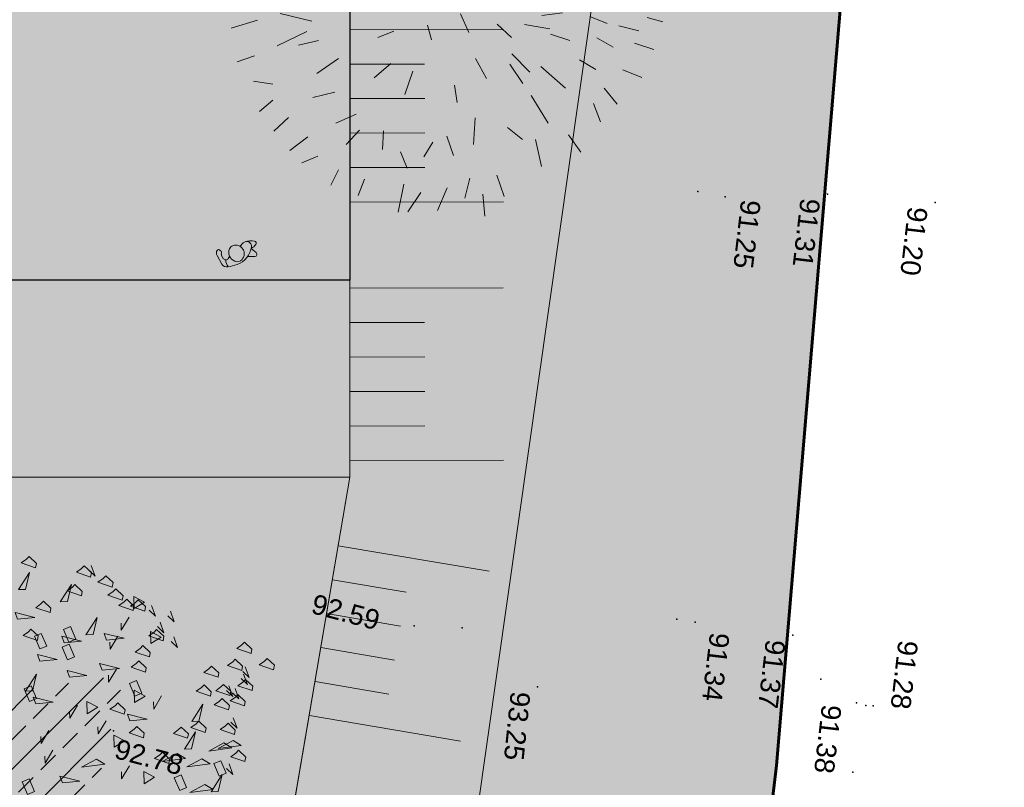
# Model space of a CAD drawing. Header units: centimetres. Extents: x 100159 to 224542, y -77011 to -2159.
# Tile 36 of 149: x 207336 to 208835, y -20113 to -18945. Entities that reach past the tile are written whole.
import ezdxf
from ezdxf.enums import TextEntityAlignment as Align
from ezdxf.xclip import XClip

# ---------------------------------------------------------------- set-up
doc = ezdxf.new("R2010")
doc.units = ezdxf.units.CM
doc.header["$XCLIPFRAME"] = 2
doc.layers.get('0').update_dxf_attribs({"lineweight": 5})
for name, color, linetype in [('03', 1, 'Continuous'), ('04-Pts-T', 7, 'Continuous'), ('04-Pts-T-Alt', 190, 'Continuous'), ('A-Mar-P-TR-bassin de rétention', 161, 'Continuous'), ('A-Mar-P-TR-esv-pelouse', 60, 'Continuous'), ('A-Mar-P-TR-Revêtement béton désac', 8, 'Continuous'), ('A-Mar-P-TX-légende', 7, 'Continuous'), ('DDL-PLAN MASSE PAYSAGE', 7, 'Continuous')]:
    doc.layers.add(name, color=color, linetype=linetype)
for name, color, linetype, lineweight in [('13', 251, 'Continuous', 9), ('21', 8, 'Continuous', 9), ('22', 250, 'Continuous', 60), ('28', 8, 'Continuous', 13), ('48', 8, 'Continuous', 13)]:
    doc.layers.add(name, color=color, linetype=linetype, lineweight=lineweight)
for name, color, linetype, lineweight, true_color in [('24', 7, 'Continuous', 15, 0x99ad58), ('A-Mar-P-TR-esv-massifs', 7, 'Continuous', 5, 0x99ad58), ('DDL- PAYSAGE HACHURES', 7, 'Continuous', 15, 0x99ad58)]:
    doc.layers.add(name, color=color, linetype=linetype, lineweight=lineweight, true_color=true_color)
doc.styles.get("Standard").update_dxf_attribs({"font": 'arial.ttf'})

# ---------------------------------------------------------------- blocks, each defined once
blk = doc.blocks.new('A$C146C1691')
for p, q in [((20.8, 28.7), (11.1, 33.4)), ((10.8, 20), (6.7, 29.1)), ((45.5, 16.6), (48.9, 18.6)), ((55.9, 9.8), (55.5, 15.1)), ((62.2, 7), (61.3, 22)), ((24.7, 9.7), (18, 7.2)), ((54, 6.2), (55.4, 8))]:
    blk.add_line(p, q)
for centre, radius, start, end in [((9.7, 30.4), 3.29, 63.8988, 204.4247), ((36.9, 0.1), 32.8, 83.8075, 147.0958), ((31.6, -49), 82.2, 73.4031, 83.8075), ((3.2, 14.9), 3.22, 119.0732, 231.1184), ((10.5, 1.7), 18.3, 89.0903, 119.0732), ((15.4, 14), 7.25, 147.0958, 290.5492), ((35.5, 17), 13.1, 112.746, 261.956), ((34.3, 19.8), 10.1, 41.7971, 112.746), ((31.1, 16.9), 14.4, 311.7514, 41.7971), ((51.1, 14.7), 4.42, 4.5143, 119.7562), ((38.4, 26.4), 16.5, 332.0521, 12.112), ((52.6, 21.4), 8.72, 3.5076, 73.4031), ((17.5, 32.7), 26.1, 231.1184, 263.572), ((34.9, 12.7), 8.72, 261.956, 311.7514), ((55.9, 4.8), 2.41, 142.7892, 208.134), ((49.3, 1.2), 5.1, 9.2551, 28.134), ((57.1, 2.5), 2.77, 189.2551, 299.5813), ((53.3, 9.6), 2.57, 322.7892, 4.5143), ((54.8, 6.6), 7.45, 299.5813, 3.5076)]:
    blk.add_arc(centre, radius, start, end)
blk = doc.blocks.new('17.07 CADASTRE')
at = {"layer": '22', "color": 0, "linetype": 'Continuous'}
blk.add_lwpolyline([(115.889, 127.889), (123.644, 128.583), (129.895, 126.5), (134.294, 125.69), (147.721, 126.5), (159.297, 128.468), (162.538, 128.583), (210.691, 143.053), (219.72, 146.757), (228.401, 151.387), (238.935, 158.795), (246.806, 164.699), (257.34, 172.917), (257.803, 173.149), (261.623, 178.589), (262.665, 181.599), (263.243, 185.418), (263.128, 187.039), (261.391, 198.036), (253.057, 242.254), (244.26, 270.845), (234.884, 302.908)], dxfattribs=at)
blk = doc.blocks.new('*U27')
at = {"layer": '21'}
for points in [[(0, 0), (-0.3, 233.4)], [(262.3, 0.4), (261.9, 233.8)], [(52.5, 0.1), (52.3, 114)], [(104.9, 0.2), (104.7, 114.1)], [(157.4, 0.2), (157.2, 114.1)], [(209.8, 0.3), (209.7, 114.2)]]:
    blk.add_lwpolyline(points, dxfattribs=at)
blk = doc.blocks.new('*U28')
at = {"layer": '03', "color": 0, "linetype": 'ByBlock', "lineweight": -2}
for p, rotation in [((207838.7, -18959.7), 270.0000003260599), ((207838.7, -19353.1), 270.0000003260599), ((207821, -19745), 260.3205204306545)]:
    blk.add_blockref('*U27', p, dxfattribs=dict(at, rotation=rotation))
blk = doc.blocks.new('04-Pts-T')
at = {"color": 0}
blk.add_point((0, 0), dxfattribs=at)
at = {"layer": '04-Pts-T-Alt'}
blk.add_attdef('ALT', text='', height=0.15, dxfattribs=at).set_placement((0.1, -0.1), align=Align.TOP_LEFT)
blk = doc.blocks.new('Z$W@#1095')
for points in [[(7.654, 4.891), (7.677, 4.712), (7.728, 4.727), (7.764, 4.841), (7.721, 4.854)], [(7.091, 4.695), (7.033, 4.633), (7.142, 4.458)], [(7.355, 4.781), (7.394, 4.707), (7.596, 4.753)], [(6.89, 4.49), (6.912, 4.311), (6.964, 4.326), (6.999, 4.44), (6.956, 4.453)], [(7.252, 4.501), (7.275, 4.323), (7.326, 4.338), (7.362, 4.452), (7.319, 4.465)], [(6.833, 4.24), (6.94, 4.365), (7.007, 4.307), (6.901, 4.182)], [(6.76, 4.236), (6.703, 4.175), (6.812, 3.999)], [(7.445, 4.27), (7.484, 4.195), (7.686, 4.242)], [(7.596, 4.254), (7.619, 4.075), (7.67, 4.09), (7.706, 4.204), (7.663, 4.218)], [(7.846, 4.254), (7.868, 4.076), (7.92, 4.091), (7.955, 4.204), (7.913, 4.218)], [(6.219, 4.073), (6.326, 4.197), (6.394, 4.139), (6.287, 4.015)], [(6.307, 4.172), (6.346, 4.098), (6.548, 4.144)], [(6.283, 4.057), (6.226, 3.996), (6.335, 3.82)], [(6.864, 3.888), (6.97, 4.012), (7.038, 3.954), (6.932, 3.83)], [(7.084, 4.073), (7.026, 4.012), (7.136, 3.836)], [(7.06, 3.967), (7.166, 4.091), (7.234, 4.033), (7.128, 3.909)], [(7.852, 3.972), (7.874, 3.793), (7.926, 3.808), (7.961, 3.922), (7.918, 3.935)], [(6.745, 3.836), (6.687, 3.774), (6.797, 3.599)], [(7.228, 3.823), (7.267, 3.748), (7.469, 3.795)], [(7.766, 3.796), (7.788, 3.617), (7.84, 3.632), (7.875, 3.746), (7.832, 3.759)], [(5.216, 3.606), (5.322, 3.73), (5.39, 3.672), (5.284, 3.548)], [(7.338, 3.635), (7.28, 3.574), (7.39, 3.398)], [(6.991, 3.525), (6.934, 3.463), (7.043, 3.288)], [(7.712, 3.625), (7.735, 3.447), (7.786, 3.462), (7.822, 3.575), (7.779, 3.589)], [(6.515, 3.315), (6.521, 3.461), (6.392, 3.393)], [(7.882, 3.369), (7.888, 3.515), (7.759, 3.447)], [(7.767, 3.499), (7.789, 3.32), (7.841, 3.336), (7.876, 3.449), (7.833, 3.463)], [(5.581, 3.356), (5.524, 3.295), (5.633, 3.119)], [(5.946, 2.941), (5.956, 3.055), (5.791, 3.172)], [(6.558, 3.174), (6.58, 2.995), (6.632, 3.011), (6.667, 3.124), (6.624, 3.138)], [(7.118, 3.171), (7.141, 2.992), (7.192, 3.007), (7.228, 3.121), (7.185, 3.134)], [(7.301, 3.207), (7.324, 3.029), (7.375, 3.044), (7.411, 3.158), (7.368, 3.171)], [(6.83, 2.978), (6.936, 3.103), (7.004, 3.044), (6.898, 2.92)], [(7.598, 3.006), (7.603, 3.152), (7.474, 3.084)], [(7.548, 3.146), (7.57, 2.968), (7.622, 2.983), (7.657, 3.097), (7.614, 3.11)], [(6.298, 2.85), (6.304, 2.996), (6.175, 2.928)], [(6.597, 2.961), (6.54, 2.9), (6.649, 2.724)], [(6.884, 2.869), (6.89, 3.015), (6.761, 2.947)], [(6.409, 2.846), (6.431, 2.667), (6.483, 2.683), (6.518, 2.796), (6.475, 2.81)], [(6.067, 2.341), (6.072, 2.487), (5.943, 2.419)], [(6.266, 2.438), (6.288, 2.26), (6.34, 2.275), (6.375, 2.389), (6.333, 2.402)], [(6.635, 2.37), (6.657, 2.192), (6.709, 2.207), (6.744, 2.32), (6.702, 2.334)], [(7.205, 2.348), (7.228, 2.17), (7.279, 2.185), (7.315, 2.299), (7.272, 2.312)], [(7.445, 2.367), (7.468, 2.189), (7.519, 2.204), (7.555, 2.317), (7.512, 2.331)], [(6.43, 2.11), (6.44, 2.224), (6.274, 2.341)], [(6.859, 2.238), (6.898, 2.163), (7.1, 2.21)], [(6.058, 2.002), (6.164, 2.127), (6.232, 2.069), (6.126, 1.944)], [(6.526, 2.17), (6.565, 2.096), (6.767, 2.142)], [(6.789, 2.213), (6.811, 2.034), (6.863, 2.05), (6.898, 2.163), (6.855, 2.177)], [(7.313, 2.143), (7.335, 1.965), (7.387, 1.98), (7.422, 2.093), (7.38, 2.107)], [(7.643, 2.15), (7.665, 1.971), (7.717, 1.986), (7.752, 2.1), (7.709, 2.113)], [(7.874, 2.14), (7.896, 1.961), (7.948, 1.977), (7.983, 2.09), (7.94, 2.104)], [(6.504, 1.818), (6.514, 1.933), (6.349, 2.05)], [(7.154, 2.084), (7.176, 1.905), (7.228, 1.92), (7.263, 2.034), (7.221, 2.047)], [(6.245, 1.651), (6.256, 1.766), (6.09, 1.883)], [(6.787, 1.668), (6.798, 1.783), (6.632, 1.9)], [(6.922, 1.891), (6.945, 1.712), (6.996, 1.727), (7.032, 1.841), (6.989, 1.854)], [(7.28, 1.935), (7.302, 1.757), (7.353, 1.772), (7.389, 1.886), (7.346, 1.899)], [(7.482, 1.935), (7.505, 1.756), (7.556, 1.771), (7.591, 1.885), (7.549, 1.898)], [(6.418, 1.656), (6.524, 1.78), (6.592, 1.722), (6.486, 1.598)], [(6.864, 1.583), (6.874, 1.697), (6.708, 1.814)], [(7.819, 1.814), (7.841, 1.635), (7.893, 1.651), (7.928, 1.764), (7.886, 1.778)], [(6.211, 1.66), (6.25, 1.585), (6.452, 1.632)], [(6.687, 1.636), (6.71, 1.458), (6.761, 1.473), (6.796, 1.587), (6.754, 1.6)]]:
    blk.add_lwpolyline(points, close=True)
for points in [[(7.995, 4.13), (7.902, 4.034), (7.933, 4.133)], [(5.904, 3.769), (5.83, 3.73), (6.011, 3.715)], [(5.714, 3.622), (5.64, 3.583), (5.821, 3.568)], [(6.325, 3.596), (6.251, 3.557), (6.432, 3.542)], [(7.273, 3.528), (7.199, 3.489), (7.38, 3.474)], [(7.535, 3.508), (7.461, 3.469), (7.642, 3.454)], [(6.915, 3.371), (6.841, 3.332), (7.022, 3.317)], [(6.308, 3.21), (6.234, 3.171), (6.415, 3.156)], [(7.884, 3.275), (7.792, 3.179), (7.823, 3.279)], [(7.751, 3.098), (7.659, 3.002), (7.69, 3.102)], [(7.922, 3.045), (7.829, 2.949), (7.86, 3.049)], [(7.666, 2.875), (7.574, 2.779), (7.605, 2.879)], [(5.95, 2.723), (5.876, 2.685), (6.057, 2.669)], [(6.865, 2.748), (6.791, 2.709), (6.972, 2.694)], [(7.433, 2.028), (7.341, 1.932), (7.372, 2.031)], [(7.439, 1.948), (7.347, 1.852), (7.378, 1.951)], [(7.638, 1.933), (7.545, 1.837), (7.576, 1.936)], [(7.722, 1.953), (7.63, 1.857), (7.661, 1.957)], [(7.117, 1.814), (7.025, 1.718), (7.056, 1.818)], [(6.603, 1.616), (6.51, 1.52), (6.541, 1.619)]]:
    blk.add_lwpolyline(points)
blk = doc.blocks.new('arb2')
for p, q in [((71.303, 213.0407), (71.3234, 213.2547)), ((70.9768, 213.0611), (70.9055, 213.2037)), ((71.0889, 213.0916), (71.1603, 213.2343)), ((71.4559, 213.0509), (71.4559, 213.2139)), ((71.5578, 213.0611), (71.6189, 213.1833)), ((70.6201, 212.9592), (70.5793, 213.163)), ((70.7526, 213.0407), (70.6813, 213.1732)), ((71.1909, 212.9694), (71.1705, 213.1324)), ((70.508, 212.8777), (70.4774, 213.0713)), ((71.7005, 212.9796), (71.8228, 213.1018)), ((71.8431, 212.9388), (71.8737, 213.0916)), ((71.4253, 212.786), (71.3947, 213.0101)), ((71.8941, 212.8879), (71.9654, 213.0305)), ((70.4367, 212.8064), (70.3042, 212.949)), ((71.6597, 212.7452), (71.7922, 212.9082)), ((72.0368, 212.7554), (72.1387, 212.8981)), ((70.2022, 212.7147), (70.1105, 212.8064)), ((70.9055, 212.6433), (70.7628, 212.7962)), ((71.0991, 212.6943), (71.0686, 212.8165)), ((71.3132, 212.6331), (71.303, 212.8064)), ((70.7322, 212.6128), (70.6507, 212.7452)), ((72.1693, 212.623), (72.312, 212.7248)), ((70.0799, 212.5109), (70.0392, 212.6433)), ((70.5997, 212.4599), (70.5488, 212.6841)), ((71.5476, 212.4803), (71.6189, 212.623)), ((70.5182, 212.4599), (70.3347, 212.6026)), ((72.3222, 212.5313), (72.4037, 212.6128)), ((69.978, 212.4599), (69.8659, 212.5109)), ((72.0368, 212.3784), (72.1285, 212.5007)), ((70.4978, 212.358), (70.4061, 212.4701)), ((71.2214, 212.3071), (71.2214, 212.4396)), ((71.731, 212.358), (71.8941, 212.4701)), ((69.9169, 212.3071), (69.7844, 212.358)), ((72.1897, 212.195), (72.2712, 212.3784)), ((72.3324, 212.2969), (72.4547, 212.409)), ((72.4649, 212.246), (72.577, 212.3988)), ((70.9055, 212.2052), (70.7628, 212.3275)), ((71.8126, 212.1441), (71.9553, 212.2969)), ((70.2226, 212.0931), (70.1207, 212.2154)), ((70.4468, 212.1746), (70.2838, 212.2663)), ((71.4049, 212.2358), (71.3743, 212.1339)), ((72.4445, 212.1746), (72.6279, 212.2358)), ((69.8557, 212.1237), (69.713, 212.195)), ((71.466, 212.0014), (71.5883, 212.1339)), ((72.4445, 212.0524), (72.6279, 212.1441)), ((69.764, 212.0014), (69.6723, 212.0829)), ((72.0164, 212.1135), (71.8839, 212.0524)), ((72.261, 212.0524), (72.4343, 212.1237)), ((70.1513, 211.8894), (70.029, 211.9912)), ((70.7934, 211.9097), (70.7016, 211.9912)), ((71.1603, 211.8282), (71.0686, 211.9505)), ((71.4864, 211.8894), (71.6087, 211.9505)), ((72.2712, 211.9403), (72.4649, 211.9607)), ((72.526, 211.9403), (72.7095, 211.8995)), ((70.0595, 211.818), (69.9271, 211.8588)), ((70.5793, 211.8282), (70.4367, 211.8894)), ((71.8431, 211.8588), (71.9756, 211.9199)), ((69.7436, 211.8282), (69.6213, 211.8282)), ((71.6291, 211.7977), (71.4253, 211.8078)), ((72.5464, 211.7569), (72.74, 211.818)), ((70.8545, 211.6448), (70.9361, 211.7161)), ((72.0164, 211.7569), (71.7514, 211.7773)), ((72.1693, 211.6958), (72.2916, 211.7263)), ((70.1309, 211.6652), (70.0086, 211.6143)), ((70.5997, 211.6652), (70.4265, 211.6448)), ((71.2112, 211.6652), (71.2928, 211.5633)), ((72.5872, 211.6958), (72.74, 211.655)), ((69.764, 211.6346), (69.6417, 211.6244)), ((71.6189, 211.6346), (71.7514, 211.6346)), ((72.4547, 211.5735), (72.3426, 211.6041)), ((71.1093, 211.5429), (71.0176, 211.4309)), ((71.517, 211.492), (71.3845, 211.5735)), ((71.5883, 211.5226), (71.7412, 211.441)), ((72.0368, 211.5735), (72.2406, 211.5429)), ((72.5566, 211.5022), (72.7095, 211.5429)), ((70.0494, 211.492), (69.9678, 211.4003)), ((71.9145, 211.4309), (72.1285, 211.4614)), ((69.8557, 211.3697), (69.6621, 211.3188)), ((72.1285, 211.3697), (72.2916, 211.329)), ((72.4547, 211.4003), (72.6075, 211.3188)), ((70.2124, 211.3188), (70.0901, 211.329)), ((70.6405, 211.3595), (70.5386, 211.2882)), ((70.8749, 211.3086), (70.7832, 211.1761)), ((71.466, 211.3188), (71.5374, 211.1965)), ((71.8737, 211.2474), (71.782, 211.329)), ((71.996, 211.3188), (72.2101, 211.2169)), ((69.8557, 211.2373), (69.6926, 211.2576)), ((70.294, 211.2474), (70.192, 211.1456)), ((71.1603, 211.278), (71.1195, 211.1456)), ((71.4253, 211.0946), (71.3132, 211.278)), ((71.6801, 211.2678), (71.8431, 211.1659)), ((72.4852, 211.2576), (72.6381, 211.2474)), ((70.4978, 211.1252), (70.3245, 211.0539)), ((70.9564, 210.9214), (71.0176, 211.0946)), ((71.2928, 210.9316), (71.2418, 211.1048)), ((71.6495, 210.9825), (71.6393, 211.1456)), ((72.2916, 211.0946), (72.1693, 211.1252)), ((72.4241, 211.0946), (72.5668, 211.0233)), ((69.9678, 211.0844), (69.7946, 211.0742)), ((70.9463, 211.0742), (70.8647, 210.9316)), ((71.3539, 211.0233), (71.4355, 210.901)), ((71.7616, 211.064), (71.8737, 210.952)), ((72.1081, 211.0844), (72.2712, 210.9723)), ((70.1003, 210.9723), (69.9576, 210.9418)), ((72.0164, 210.9723), (72.1183, 210.8399)), ((72.2508, 210.8399), (72.1693, 210.9927)), ((70.5386, 210.8908), (70.508, 210.7584)), ((71.2622, 210.9112), (71.2826, 210.7686)), ((71.5782, 210.9214), (71.6699, 210.738)), ((72.3629, 210.9418), (72.4954, 210.8705)), ((70.0392, 210.8399), (69.9067, 210.7584)), ((70.8138, 210.8399), (70.6915, 210.6463)), ((71.0278, 210.8705), (70.9666, 210.6463)), ((72.2814, 210.8297), (72.3935, 210.7278)), ((70.2022, 210.8093), (70.0901, 210.6972)), ((71.7107, 210.7482), (71.782, 210.6259)), ((70.5488, 210.6769), (70.3959, 210.5546)), ((71.4966, 210.7176), (71.5068, 210.5852)), ((71.9043, 210.738), (72.0266, 210.6565)), ((72.1897, 210.7074), (72.3018, 210.6361)), ((71.1909, 210.6463), (71.1807, 210.5138)), ((71.3743, 210.4731), (71.3845, 210.6055)), ((72.1285, 210.6565), (72.1693, 210.5037)), ((71.996, 210.5954), (72.1183, 210.4731)), ((70.6813, 210.4833), (70.6099, 210.3508)), ((71.5578, 210.361), (71.5272, 210.5037)), ((71.7718, 210.4018), (71.7005, 210.5138)), ((71.8431, 210.5037), (71.9145, 210.3814)), ((70.9564, 210.4221), (70.8647, 210.3203)), ((71.0889, 210.4018), (71.0278, 210.2693)), ((71.2622, 210.3406), (71.2724, 210.198)), ((71.466, 210.3508), (71.4864, 210.2082)), ((71.6699, 210.3508), (71.6903, 210.2387))]:
    blk.add_line(p, q)
blk = doc.blocks.new('Z$W@#32203')
at = {"xscale": 1.845706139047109, "yscale": 1.845706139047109, "zscale": 1.845706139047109}
blk.add_blockref('arb2', (-128.5, -387.964), dxfattribs=at)

msp = doc.modelspace()

# ---------------------------------------------------------------- hatches: boundary and pattern name
at = {"layer": '24', "true_color": 0x898989}
h = msp.add_hatch(dxfattribs=at)
h.set_pattern_fill('AR-SAND', color=252, angle=179.9995)
h.set_pattern_definition([(217.499484, (0.38, 29043.17), (1.59959, -48.941337), [0, -38.607999, 0, -43.179999, 0, -41.274999]), (187.499484, (0.38, 29043.17), (-44.952973, -71.682103), [0, -20.827999, 0, -34.797999, 0, -13.3349996]), (147.499483, (31.622, 29043.17), (-79.099236, -0.143005), [0, -12.6999996, 0, -45.7199986, 0, -59.689998]), (137.499483, (31.62, 29043.17), (-76.355844, -22.292243), [0, -6.35, 0, -29.971999, 0, -34.289999])])
edge = h.paths.add_edge_path()
edge.add_line((208786, -11169.3), (208776.8, -11086.3))
edge.add_line((208776.8, -11086.3), (208764.2, -10988.2))
edge.add_line((208764.2, -10988.2), (208749.9, -10890.9))
edge.add_line((208749.9, -10890.9), (208733.5, -10794.8))
edge.add_line((208733.5, -10794.8), (208714.7, -10700.1))
edge.add_line((208714.7, -10700.1), (208693.2, -10607.3))
edge.add_line((208693.2, -10607.3), (208668.8, -10516.8))
edge.add_line((208668.8, -10516.8), (208641.1, -10429.4))
edge.add_line((208641.1, -10429.4), (208609.9, -10345.9))
edge.add_line((208609.9, -10345.9), (208575.3, -10267.4))
edge.add_line((208575.3, -10267.4), (208537.4, -10195.1))
edge.add_line((208537.4, -10195.1), (208496.7, -10130.6))
edge.add_line((208496.7, -10130.6), (208454.5, -10075.4))
edge.add_line((208454.5, -10075.4), (208409.4, -10027.4))
edge.add_line((208409.4, -10027.4), (208358.6, -9983.4))
edge.add_line((208358.6, -9983.4), (208302.4, -9943.8))
edge.add_line((208302.4, -9943.8), (208241.2, -9909.1))
edge.add_line((208241.2, -9909.1), (208227.2, -9902.8))
edge.add_arc((207978.7, -10663.3), 800, 71.9019, 73.4606)
edge.add_line((208206.4, -9896.4), (208304.6, -12834.2))
edge.add_line((208304.6, -12834.2), (208300.4, -14543.9))
edge.add_line((208300.4, -14543.9), (208277.5, -16677.7))
edge.add_line((208277.5, -16677.7), (208228.3, -17152.2))
edge.add_line((208228.3, -17152.2), (208281.6, -18398.8))
edge.add_line((208281.6, -18398.8), (208001.5, -20372))
edge.add_line((208001.5, -20372), (207668.1, -21358.6))
edge.add_line((207668.1, -21358.6), (206774.5, -22345.2))
edge.add_line((206774.5, -22345.2), (204987.3, -22971.8))
edge.add_line((204987.3, -22971.8), (202093.2, -23611.8))
edge.add_line((202093.2, -23611.8), (199906, -23838.4))
edge.add_line((199906, -23838.4), (197745.4, -23918.4))
edge.add_line((197745.4, -23918.4), (196398.4, -23771.7))
edge.add_line((196398.4, -23771.7), (195384.8, -23478.4))
edge.add_line((195384.8, -23478.4), (193984.4, -23291.7))
edge.add_line((193984.4, -23291.7), (192717.4, -22851.7))
edge.add_line((192717.4, -22851.7), (192370.7, -22718.4))
edge.add_line((192370.7, -22718.4), (191593.9, -23134.9))
edge.add_line((191593.9, -23134.9), (192407.9, -23283.8))
edge.add_line((192407.9, -23283.8), (192989, -23674.7))
edge.add_line((192989, -23674.7), (193416.6, -23882.5))
edge.add_line((193416.6, -23882.5), (194814.9, -24180.6))
edge.add_line((194814.9, -24180.6), (196056.4, -24307.6))
edge.add_line((196056.4, -24307.6), (196391.6, -24387.7))
edge.add_line((196391.6, -24387.7), (201734.5, -24272.4))
edge.add_line((201734.5, -24272.4), (202764.4, -24149.2))
edge.add_line((202764.4, -24149.2), (203785, -23921.4))
edge.add_line((203785, -23921.4), (205074.2, -23461.6))
edge.add_line((205074.2, -23461.6), (206048, -23080.3))
edge.add_line((206048, -23080.3), (207360.2, -22537.5))
edge.add_line((207360.2, -22537.5), (207414.2, -22526.9))
edge.add_line((207414.2, -22526.9), (207959.8, -22078.1))
edge.add_line((207959.8, -22078.1), (208151.9, -21799.4))
edge.add_line((208151.9, -21799.4), (208319.6, -21424.5))
edge.add_line((208319.6, -21424.5), (208353.8, -21255.3))
edge.add_line((208353.8, -21255.3), (208488, -20079.7))
edge.add_line((208488, -20079.7), (208889.4, -15314))
edge.add_line((208889.4, -15314), (208799.8, -12135.9))
edge.add_line((208799.8, -12135.9), (208786, -11169.3))
at = {"layer": '28', "true_color": 0x939598}
h = msp.add_hatch(dxfattribs=at)
h.set_pattern_fill('GOST_WOOD', color=252, scale=7, angle=-31.3558)
h.set_pattern_definition([(90, (197231.24, -3278.376), (42, 0), [70, -14]), (90, (197245.24, -3292.376), (42, 0), [42, -10.5, 21, -10.5]), (90, (197259.24, -3313.376), (42, 0), [70, -14])])
h.paths.add_polyline_path([(203842.5, -17755.7), (204042.5, -17755.7), (204042.5, -17555.7), (203842.5, -17555.7)], flags=16)
h.paths.add_polyline_path([(202946.2, -17755.7), (203146.2, -17755.7), (203146.2, -17555.7), (202946.2, -17555.7)], flags=16)
h.paths.add_polyline_path([(203842.4, -18505.7), (204042.4, -18505.7), (204042.4, -18305.7), (203842.4, -18305.7)], flags=16)
h.paths.add_polyline_path([(203843, -19255), (204043, -19255), (204043, -19055), (203843, -19055)], flags=16)
h.paths.add_polyline_path([(204412.8, -18221.2), (207249.2, -18221.1), (207249.2, -18521.1), (204412.8, -18521.2)], flags=16)
h.paths.add_polyline_path([(201198.4, -18221.4), (203316.3, -18219.7), (203316.3, -18523.5), (201198.4, -18521.4)], flags=16)
h.paths.add_polyline_path([(199854.2, -17712), (200609.1, -17711.9), (200609.2, -18512), (199854.3, -18511.9)], flags=16)
h.paths.add_polyline_path([(201012.3, -17513), (201012.3, -17463), (201312.3, -17463), (201312.3, -17513)])
h.paths.add_polyline_path([(201312.3, -17513), (201312.3, -17463), (201612.3, -17463), (201612.3, -17513)])
h.paths.add_polyline_path([(202030.5, -17513), (202030.5, -17463), (202330.5, -17463), (202330.5, -17513)])
h.paths.add_polyline_path([(202330.5, -17513), (202330.5, -17463), (202630.5, -17463), (202630.5, -17513)])
h.paths.add_polyline_path([(202630.5, -17463), (202680.5, -17463), (202680.5, -17763), (202630.5, -17763)])
h.paths.add_polyline_path([(199908.8, -18661.9), (199908.8, -18611.9), (200208.8, -18611.9), (200208.8, -18661.9)])
h.paths.add_polyline_path([(200208.8, -18661.9), (200208.8, -18611.9), (200508.8, -18611.9), (200508.8, -18661.9)])
h.paths.add_polyline_path([(201407, -18661.9), (201407, -18611.9), (201707, -18611.9), (201707, -18661.9)])
h.paths.add_polyline_path([(201707, -18911.9), (201707, -18611.9), (201757, -18611.9), (201757, -18911.9)])
h.paths.add_polyline_path([(204512.4, -18671.4), (204512.4, -18621.4), (204812.4, -18621.4), (204812.4, -18671.4)])
h.paths.add_polyline_path([(204812.4, -18671.4), (204812.4, -18621.4), (205112.4, -18621.4), (205112.4, -18671.4)])
h.paths.add_polyline_path([(205112.4, -18621.4), (205162.4, -18621.4), (205162.4, -18921.4), (205112.4, -18921.4)])
h.paths.add_polyline_path([(205530.6, -18671.4), (205530.6, -18621.4), (205830.6, -18621.4), (205830.6, -18671.4)])
h.paths.add_polyline_path([(206130.6, -18621.4), (206130.6, -18671.4), (205830.6, -18671.4), (205830.6, -18621.4)])
h.paths.add_polyline_path([(205112.4, -17463), (205162.4, -17463), (205162.4, -17763), (205112.4, -17763)])
h.paths.add_polyline_path([(205462.4, -17513), (205162.4, -17513), (205162.4, -17463), (205462.4, -17463)])
h.paths.add_polyline_path([(199820.3, -18570.6), (199880.6, -18570.6), (199880.6, -18661.9), (199820.3, -18661.9)])
h.paths.add_polyline_path([(204420.3, -18671.4), (204420.3, -18580.1), (204480.6, -18580.1), (204480.6, -18671.4)])
h.paths.add_polyline_path([(201996.9, -17513), (201936.5, -17513), (201936.5, -17421.7), (201996.9, -17421.7)])
h.paths.add_polyline_path([(199165.3, -19841.3), (199166.8, -18250.2), (198928.1, -18250.2), (198928, -16030.1), (199158.8, -16030.1), (199158.9, -16269.6), (199854.2, -16269.6), (199854.1, -16030.1), (200134.1, -16030.1), (200134.2, -16269.6), (202798.9, -16269.5), (202799.2, -16030.1), (202963.2, -16030.1), (202963.9, -16269.5), (203075.9, -16269.5), (203075.9, -16533.7), (204159.6, -16535.4), (204159.6, -17078), (207839.1, -17080.4), (207839, -19341), (205831.1, -19341.1), (205831.1, -19641), (203316.3, -19641), (203316.3, -19341.4), (199854.3, -19341.4), (199854.3, -19841.4)])
at = {"layer": 'A-Mar-P-TR-bassin de rétention', "true_color": 0x66b3ff}
h = msp.add_hatch(dxfattribs=at)
h.set_pattern_fill('ANSI33', color=151, scale=10, angle=-0.0005, style=0)
h.set_pattern_definition([(44.999484, (3.273, 5183.666), (-44.900875, 44.901685), []), (44.999484, (48.175, 5183.665), (-44.900875, 44.901685), [31.75, -15.875])])
edge = h.paths.add_edge_path()
edge.add_line((204287.6, -20441.4), (207495.9, -19941))
edge.add_line((207495.9, -19941), (207459.9, -20087.3))
edge.add_line((207459.9, -20087.3), (207140, -21022.2))
edge.add_line((207140, -21022.2), (206548, -21613.9))
edge.add_line((206548, -21613.9), (204131.7, -22573.9))
edge.add_arc((202848.1, -21408.2), 1734, 317.7552, 393.8849)
at = {"layer": 'A-Mar-P-TR-esv-pelouse'}
h = msp.add_hatch(dxfattribs=at)
h.set_pattern_fill('CROSS', color=256, scale=5, angle=-0.3558, style=0)
h.set_pattern_definition([(31, (197231.24, -3278.376), (10.862603, 43.56752), [15.875, -47.625]), (121, (197242.132, -3281.09), (-43.56752, 10.862603), [15.875, -47.625])])
edge = h.paths.add_edge_path()
edge.add_line((205348.4, -19841.4), (199854.3, -19841.7))
edge.add_line((199854.3, -19841.7), (199854.3, -19641.2))
edge.add_line((199854.3, -19641.2), (207839, -19640.9))
edge.add_line((207839, -19640.9), (207748, -20171.9))
edge.add_line((207748, -20171.9), (207401.3, -21185.2))
edge.add_line((207401.3, -21185.2), (206721.1, -21865.1))
edge.add_line((206721.1, -21865.1), (205294, -22505.1))
edge.add_line((205294, -22505.1), (203466.9, -23025))
edge.add_line((203466.9, -23025), (201706.4, -23411.7))
edge.add_line((201706.4, -23411.7), (199865.9, -23545))
edge.add_line((199865.9, -23545), (197785.4, -23584.9))
edge.add_line((197785.4, -23584.9), (196051.6, -23318.3))
edge.add_line((196051.6, -23318.3), (194464.5, -23131.6))
edge.add_line((194464.5, -23131.6), (194118.7, -23026.8))
edge.add_line((194118.7, -23026.8), (194136.2, -22966.6))
edge.add_line((194136.2, -22966.6), (202751.2, -22966.2))
edge.add_arc((202847.4, -21404), 1565.2, 266.4758, 413.769)
edge.add_line((203772.5, -20141.4), (205348.4, -20141.4))
edge.add_line((205348.4, -20141.4), (205348.4, -19841.4))
at = {"layer": 'A-Mar-P-TX-légende', "true_color": 0x515c2d}
h = msp.add_hatch(dxfattribs=at)
h.set_pattern_fill('AR-CONC', color=59, scale=0.75, angle=37.4248)
h.set_pattern_definition([(118.78054, (200765.85, -13178.64), (60.5989, 123.0478), [14.2875, -157.1625]), (63.7805, (200765.85, -13178.64), (-143.1446, 27.223), [11.43, -125.7304]), (169.232, (200770.9, -13168.39), (-82.5456, 150.2708), [12.1425, -133.5677]), (114.9647, (200730.33, -13164.85), (102.98, 178.1125), [21.4312, -235.7437]), (165.4161, (200738.91, -13150), (-108.5434, 233.1465), [18.2138, -200.3517]), (59.9647, (200730.33, -13164.85), (-108.5434, 233.1465), [17.145, -188.5948]), (89.78054, (200746.1, -13150.54), (112.6554, 78.2408), [14.2875, -157.1625]), (34.7805, (200746.1, -13150.54), (-111.9986, 93.2078), [11.43, -125.73]), (140.232, (200755.49, -13144.02), (0.6568, 171.4487), [12.1425, -133.5675]), (106.28054, (200765.847, -13178.64), (-58.2783, 25.11236), [0, -124.206, 0, -127.635, 0, -126.20625]), (76.28054, (200765.85, -13178.64), (-51.90273, 73.91162), [0, -72.771, 0, -121.3485, 0, -48.10125]), (36.28054, (200750.47, -13218.243), (40.81212, 93.24316), [0, -47.625, 0, -148.59, 0, -197.1675]), (26.28054, (200743.58, -13236), (22.4336, 110.4668), [0, -61.9125, 0, -98.679, 0, -140.0175])])
h.paths.add_polyline_path([(192370.6, -22718.3), (192424, -22438.3), (193144.1, -22731.6), (194464.5, -23131.6), (196051.6, -23318.3), (197785.4, -23584.9), (199865.9, -23545), (201706.4, -23411.7), (203466.9, -23025), (205294, -22505.1), (206721.1, -21865.1), (207401.3, -21185.2), (207748, -20171.9), (207839, -19640.9), (207839.1, -17080.4), (208228.6, -17080.3), (208281.5, -18398.6), (208001.4, -20371.9), (207668, -21358.5), (206774.4, -22345.1), (204987.3, -22971.7), (202093.2, -23611.6), (199905.9, -23838.3), (197745.4, -23918.3), (196398.3, -23771.6), (195384.7, -23478.3), (193984.4, -23291.6), (192717.4, -22851.6)])
h.paths.add_polyline_path([(190449.8, -23426.9), (192597.1, -23440.2), (193664, -23506.9), (194677.6, -23546.9), (195504.5, -23653.6), (195957.9, -23786.9), (195877.9, -24040.2), (195037.7, -24080.2), (192703.7, -23893.5), (190970, -23813.5), (189903, -23706.9)])
h = msp.add_hatch(dxfattribs=at)
h.set_pattern_fill('AR-CONC', color=59, scale=0.25, angle=-52.6301)
h.set_pattern_definition([(28.72563, (200765.847, -13178.642), (40.99655, -20.23894), [4.7625, -52.3875]), (333.72563, (200765.847, -13178.64), (9.12007, 47.70614), [3.81, -41.91015]), (79.1771, (200769.263, -13180.33), (50.11662, 27.4672), [4.0475, -44.52256]), (24.9098, (200770.455, -13166.81), (59.3379, -34.38352), [7.14375, -78.58125]), (75.3612, (200775.4, -13169.67), (77.75015, 36.10664), [6.07126, -66.7839]), (329.9098, (200770.455, -13166.81), (77.75015, 36.10664), [5.715, -62.86493]), (359.72563, (200775.22, -13172.07), (26.04427, -37.57678), [4.7625, -52.3875]), (304.72563, (200775.22, -13172.07), (31.10504, 37.30308), [3.81, -41.91]), (50.1771, (200777.39, -13175.2), (57.14932, -0.2737), [4.0475, -44.52248]), (16.22563, (200765.847, -13178.642), (8.3894, 19.418067), [0, -41.402, 0, -42.545, 0, -42.06875]), (346.22563, (200765.847, -13178.642), (24.653776, 17.27729), [0, -24.257, 0, -40.4495, 0, -16.03375]), (306.22563, (200752.652, -13173.504), (31.068, -13.63382), [0, -15.875, 0, -49.53, 0, -65.7225]), (296.22563, (200746.734, -13171.2), (36.81508, -7.51315), [0, -20.6375, 0, -32.893, 0, -46.6725])])
h.paths.add_polyline_path([(205831.1, -19341), (207839, -19341), (207839, -19640.6), (205831.1, -19641)])

# ---------------------------------------------------------------- linework, layer by layer
at = {"layer": '48'}
msp.add_lwpolyline([(207839.2, -10697.8), (207838.7, -17152.2), (207838.7, -19640.8), (207751.9, -20149.8), (207401.4, -21185), (206735.3, -21844.8), (205294.2, -22505), (203467, -23024.9), (201680.1, -23434.6), (197776.5, -23710.2), (194479.9, -23226.9), (192397.4, -22578.3), (191933.9, -22370), (192442.8, -20098), (192970.1, -18440), (192758.6, -18440)], dxfattribs=at)
at = {"layer": 'A-Mar-P-TR-esv-massifs'}
msp.add_lwpolyline([(197785.4, -23584.9), (199865.9, -23545), (201706.4, -23411.7), (203466.9, -23025), (205294, -22505.1), (206721.1, -21865.1), (207401.3, -21185.2), (207748, -20171.9), (207839, -19640.9), (207839.1, -17080.4), (208228.6, -17080.3), (208281.5, -18398.6), (208001.4, -20371.9), (207668, -21358.5), (206774.4, -22345.1), (204987.3, -22971.7), (202093.2, -23611.6), (199905.9, -23838.3), (197745.4, -23918.3)], dxfattribs=at)
msp.add_lwpolyline([(205831.1, -19341), (207839, -19341), (207839, -19640.6), (205831.1, -19641)], close=True, dxfattribs=at)
at = {"layer": 'A-Mar-P-TR-Revêtement béton désac'}
msp.add_lwpolyline([(199158.9, -16269.6), (199854.2, -16269.6), (199854.1, -16030.1), (200134.1, -16030.1), (200134.2, -16269.6), (202798.9, -16269.5), (202799.2, -16030.1), (202963.2, -16030.1), (202963.9, -16269.5), (203075.9, -16269.5), (203075.9, -16533.7), (204159.6, -16535.4), (204159.6, -17078), (207839.1, -17080.4), (207839, -19341), (205831.1, -19341.1), (205831.1, -19641), (203316.3, -19641), (203316.3, -19341.4), (199854.3, -19341.4), (199854.3, -19841.4), (199165.3, -19841.3)], dxfattribs=at)

# ---------------------------------------------------------------- block references
at = {"layer": '03'}
msp.add_blockref('*U28', (0, 0), dxfattribs=at)
at = {"layer": '04-Pts-T'}
for p, xscale, yscale, zscale, rotation in [((208368.5, -19206, 9129), 100, 100, 100, 263.3074804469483), ((208336.6, -19856.9, 9134), 100, 100, 100, 263.3074804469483), ((208010, -19870.3), 99.99999999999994, 99.99999999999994, 99.99999999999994, 345.2074804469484), ((208555.7, -19948), 99.99999999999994, 99.99999999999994, 99.99999999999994, 345.2074804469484), ((208624.2, -19988.1, 9129), 100, 100, 100, 263.3074804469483), ((208604.2, -20089.9, 9128), 100, 100, 100, 263.3074804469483)]:
    msp.add_blockref('04-Pts-T', p, dxfattribs=dict(at, xscale=xscale, yscale=yscale, zscale=zscale, rotation=rotation))
ref = msp.add_blockref('04-Pts-T', (208565.9, -19209.8, 9131), dxfattribs=dict(at, xscale=100, yscale=100, zscale=100, rotation=263.3074804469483))
ref.add_attrib('ALT', '91.31', dxfattribs={"layer": '04-Pts-T-Alt', "height": 30, "rotation": 263.3075}).set_placement((208554.8, -19218.6, 9131), align=Align.TOP_LEFT)
ref = msp.add_blockref('04-Pts-T', (208410, -19214.1, 9125), dxfattribs=dict(at, xscale=100, yscale=100, zscale=100, rotation=263.3074804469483))
ref.add_attrib('ALT', '91.25', dxfattribs={"layer": '04-Pts-T-Alt', "height": 30, "rotation": 263.3075}).set_placement((208464.4, -19220.8, 9125), align=Align.TOP_LEFT)
ref = msp.add_blockref('04-Pts-T', (208729.6, -19222.8, 9120), dxfattribs=dict(at, xscale=100, yscale=100, zscale=100, rotation=263.3074804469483))
ref.add_attrib('ALT', '91.20', dxfattribs={"layer": '04-Pts-T-Alt', "height": 30, "rotation": 263.3075}).set_placement((208718.5, -19231.5, 9120), align=Align.TOP_LEFT)
ref = msp.add_blockref('04-Pts-T', (207936.6, -19867.1, 9259), dxfattribs=dict(at, xscale=99.99999999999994, yscale=99.99999999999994, zscale=99.99999999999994, rotation=345.2074804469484))
ref.add_attrib('ALT', '92.59', dxfattribs={"layer": '04-Pts-T-Alt', "height": 30, "rotation": 345.2075}).set_placement((207785.8, -19818.1, 9259), align=Align.TOP_LEFT)
ref = msp.add_blockref('04-Pts-T', (208364.3, -19861.6, 9134), dxfattribs=dict(at, xscale=100, yscale=100, zscale=100, rotation=263.3074804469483))
ref.add_attrib('ALT', '91.34', dxfattribs={"layer": '04-Pts-T-Alt', "height": 30, "rotation": 263.3075}).set_placement((208417, -19879.5, 9134), align=Align.TOP_LEFT)
ref = msp.add_blockref('04-Pts-T', (208513.1, -19881.4, 9137), dxfattribs=dict(at, xscale=100, yscale=100, zscale=100, rotation=263.3074804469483))
ref.add_attrib('ALT', '91.37', dxfattribs={"layer": '04-Pts-T-Alt', "height": 30, "rotation": 263.3075}).set_placement((208502, -19890.2, 9137), align=Align.TOP_LEFT)
ref = msp.add_blockref('04-Pts-T', (208635.2, -19989, 9128), dxfattribs=dict(at, xscale=100, yscale=100, zscale=100, rotation=263.3074804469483))
ref.add_attrib('ALT', '91.28', dxfattribs={"layer": '04-Pts-T-Alt', "height": 30, "rotation": 263.3075}).set_placement((208703.8, -19891.4, 9128), align=Align.TOP_LEFT)
ref = msp.add_blockref('04-Pts-T', (208124.7, -19960, 9325), dxfattribs=dict(at, xscale=100, yscale=100, zscale=100, rotation=264.2107351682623))
ref.add_attrib('ALT', '93.25', dxfattribs={"layer": '04-Pts-T-Alt', "height": 30, "rotation": 264.2107}).set_placement((208113.8, -19968.9, 9325), align=Align.TOP_LEFT)
ref = msp.add_blockref('04-Pts-T', (208609.8, -19984.1, 9138), dxfattribs=dict(at, xscale=100, yscale=100, zscale=100, rotation=263.3074804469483))
ref.add_attrib('ALT', '91.38', dxfattribs={"layer": '04-Pts-T-Alt', "height": 30, "rotation": 263.3075}).set_placement((208587.4, -19989.1, 9138), align=Align.TOP_LEFT)
ref = msp.add_blockref('04-Pts-T', (207479.2, -20026.6, 9278), dxfattribs=dict(at, xscale=99.99999999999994, yscale=99.99999999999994, zscale=99.99999999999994, rotation=345.2074804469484))
ref.add_attrib('ALT', '92.78', dxfattribs={"layer": '04-Pts-T-Alt', "height": 30, "rotation": 345.2075}).set_placement((207486.3, -20038.8, 9278), align=Align.TOP_LEFT)
at = {"layer": '13', "rotation": 206.008227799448}
msp.add_blockref('A$C146C1691', (207689.6, -19269.9), dxfattribs=at)
at = {"layer": 'DDL- PAYSAGE HACHURES'}
for name, p, xscale, yscale, zscale, rotation in [('Z$W@#32203', (208125.5, -19352.1), 116.9189790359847, 116.9189790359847, 116.9189805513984, 63.75828688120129), ('Z$W@#1095', (207467.1, -20925.7), 127.8784951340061, 127.8784951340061, 127.8784967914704, 63.758286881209)]:
    msp.add_blockref(name, p, dxfattribs=dict(at, xscale=xscale, yscale=yscale, zscale=zscale, rotation=rotation))
at = {"layer": 'DDL-PLAN MASSE PAYSAGE', "linetype": 'ByBlock'}
ref = msp.add_blockref('17.07 CADASTRE', (176094.2, -32944.9), dxfattribs=dict(at, xscale=106.2859075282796, yscale=106.2859075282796, zscale=106.2859075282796, rotation=344.5125640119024))
XClip(ref).set_block_clipping_path([(36.599704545, 85.9239172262), (419.7690201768, 192.095693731), (361.9471425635, 400.7723308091), (-21.2221730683, 294.6005543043)])

doc.saveas('drawing.dxf')
